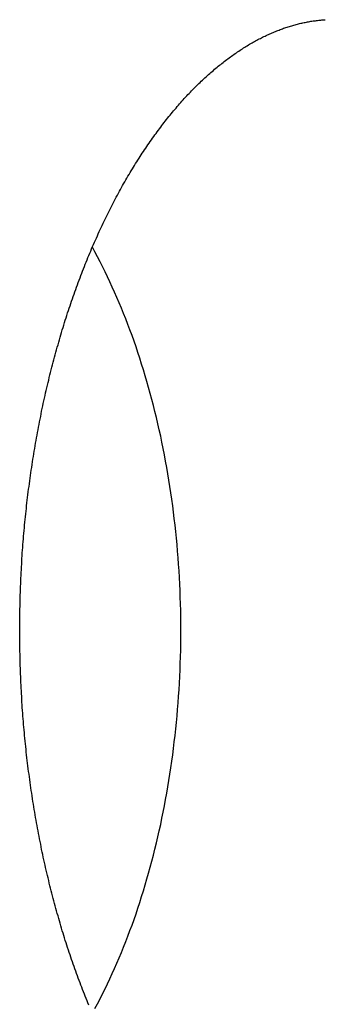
# Model space of a CAD drawing. Extents: x 987 to 2641, y 1244 to 2490.
# Tile 136 of 138: x 2627.92 to 2630.69, y 2083.53 to 2092.44. Entities that reach past the tile are written whole.
import ezdxf

# ---------------------------------------------------------------- set-up
doc = ezdxf.new("R2010")
doc.units = 0
doc.layers.add('KF_GRAVIS_8_REAR', color=7, linetype='CONTINUOUS')

# ---------------------------------------------------------------- blocks, each defined once
blk = doc.blocks.new('KF_GRAVIS_8_REAR')
at = {"layer": 'KF_GRAVIS_8_REAR'}
for points in [[(114.533, -62.3912, 0), (114.525, -62.3712, 0), (114.517, -62.3512, 0), (114.509, -62.331, 0), (114.501, -62.3108, 0), (114.493, -62.2906, 0), (114.485, -62.2702, 0), (114.477, -62.2498, 0), (114.469, -62.2293, 0), (114.461, -62.2088, 0), (114.453, -62.1881, 0), (114.445, -62.1674, 0), (114.437, -62.1467, 0), (114.43, -62.1258, 0), (114.422, -62.1049, 0), (114.414, -62.0839, 0), (114.407, -62.0629, 0), (114.399, -62.0418, 0), (114.392, -62.0206, 0), (114.385, -61.9994, 0), (114.377, -61.9781, 0), (114.37, -61.9567, 0), (114.363, -61.9352, 0), (114.355, -61.9137, 0), (114.348, -61.8921, 0), (114.341, -61.8705, 0), (114.334, -61.8488, 0), (114.327, -61.827, 0), (114.32, -61.8052, 0), (114.313, -61.7833, 0), (114.306, -61.7614, 0), (114.3, -61.7393, 0), (114.293, -61.7173, 0), (114.286, -61.6951, 0), (114.28, -61.6729, 0), (114.273, -61.6507, 0), (114.266, -61.6284, 0), (114.26, -61.606, 0), (114.254, -61.5836, 0), (114.247, -61.5611, 0), (114.241, -61.5385, 0), (114.235, -61.5159, 0), (114.228, -61.4933, 0), (114.222, -61.4706, 0), (114.216, -61.4478, 0), (114.21, -61.425, 0), (114.204, -61.4021, 0), (114.198, -61.3792, 0), (114.192, -61.3562, 0), (114.187, -61.3332, 0), (114.181, -61.3101, 0), (114.175, -61.287, 0), (114.17, -61.2638, 0), (114.164, -61.2406, 0), (114.158, -61.2173, 0), (114.153, -61.1939, 0), (114.148, -61.1706, 0), (114.142, -61.1471, 0), (114.137, -61.1237, 0), (114.132, -61.1001, 0), (114.126, -61.0766, 0), (114.121, -61.053, 0), (114.116, -61.0293, 0), (114.111, -61.0056, 0), (114.106, -60.9819, 0), (114.101, -60.9581, 0), (114.097, -60.9342, 0), (114.092, -60.9104, 0), (114.087, -60.8865, 0), (114.082, -60.8625, 0), (114.078, -60.8385, 0), (114.073, -60.8145, 0), (114.069, -60.7904, 0), (114.064, -60.7663, 0), (114.06, -60.7421, 0), (114.056, -60.7179, 0), (114.051, -60.6937, 0), (114.047, -60.6694, 0), (114.043, -60.6451, 0), (114.039, -60.6208, 0), (114.035, -60.5964, 0), (114.031, -60.572, 0), (114.027, -60.5475, 0), (114.023, -60.5231, 0), (114.019, -60.4985, 0), (114.016, -60.474, 0), (114.012, -60.4494, 0), (114.009, -60.4248, 0), (114.005, -60.4002, 0), (114.002, -60.3755, 0), (113.998, -60.3508, 0), (113.995, -60.3261, 0), (113.992, -60.3013, 0), (113.988, -60.2765, 0), (113.985, -60.2517, 0), (113.982, -60.2269, 0), (113.979, -60.202, 0), (113.976, -60.1771, 0), (113.973, -60.1522, 0), (113.97, -60.1272, 0), (113.967, -60.1022, 0), (113.965, -60.0772, 0), (113.962, -60.0522, 0), (113.959, -60.0272, 0), (113.957, -60.0021, 0), (113.954, -59.977, 0), (113.952, -59.9519, 0), (113.95, -59.9268, 0), (113.947, -59.9016, 0), (113.945, -59.8764, 0), (113.943, -59.8512, 0), (113.941, -59.826, 0), (113.939, -59.8008, 0), (113.937, -59.7755, 0), (113.935, -59.7503, 0), (113.933, -59.725, 0), (113.931, -59.6997, 0), (113.93, -59.6744, 0), (113.928, -59.6491, 0), (113.926, -59.6237, 0), (113.925, -59.5984, 0), (113.924, -59.573, 0), (113.922, -59.5476, 0), (113.921, -59.5222, 0), (113.92, -59.4968, 0), (113.918, -59.4714, 0), (113.917, -59.446, 0), (113.916, -59.4206, 0), (113.915, -59.3951, 0), (113.914, -59.3697, 0), (113.913, -59.3442, 0), (113.912, -59.3187, 0), (113.912, -59.2933, 0), (113.911, -59.2678, 0), (113.91, -59.2423, 0), (113.91, -59.2168, 0), (113.909, -59.1913, 0), (113.909, -59.1658, 0), (113.908, -59.1403, 0), (113.908, -59.1148, 0), (113.908, -59.0893, 0), (113.908, -59.0638, 0), (113.907, -59.0383, 0), (113.907, -59.0128, 0), (113.907, -58.9872, 0), (113.907, -58.9617, 0), (113.908, -58.9362, 0), (113.908, -58.9107, 0), (113.908, -58.8852, 0), (113.908, -58.8597, 0), (113.909, -58.8342, 0), (113.909, -58.8087, 0), (113.91, -58.7832, 0), (113.91, -58.7577, 0), (113.911, -58.7322, 0), (113.912, -58.7067, 0), (113.912, -58.6813, 0), (113.913, -58.6558, 0), (113.914, -58.6303, 0), (113.915, -58.6049, 0), (113.916, -58.5794, 0), (113.917, -58.554, 0), (113.918, -58.5286, 0), (113.919, -58.5032, 0), (113.921, -58.4778, 0), (113.922, -58.4524, 0), (113.923, -58.427, 0), (113.925, -58.4016, 0), (113.926, -58.3763, 0), (113.928, -58.3509, 0), (113.93, -58.3256, 0), (113.931, -58.3003, 0), (113.933, -58.275, 0), (113.935, -58.2497, 0), (113.937, -58.2245, 0), (113.939, -58.1992, 0), (113.941, -58.174, 0), (113.943, -58.1488, 0), (113.945, -58.1236, 0), (113.947, -58.0984, 0), (113.95, -58.0733, 0), (113.952, -58.0481, 0), (113.954, -58.023, 0), (113.957, -57.9979, 0), (113.96, -57.9729, 0), (113.962, -57.9478, 0), (113.965, -57.9228, 0), (113.968, -57.8978, 0), (113.97, -57.8728, 0), (113.973, -57.8479, 0), (113.976, -57.8229, 0), (113.979, -57.798, 0), (113.982, -57.7732, 0), (113.985, -57.7483, 0), (113.988, -57.7235, 0), (113.992, -57.6987, 0), (113.995, -57.674, 0), (113.998, -57.6492, 0), (114.002, -57.6245, 0), (114.005, -57.5998, 0), (114.009, -57.5752, 0), (114.012, -57.5506, 0), (114.016, -57.526, 0), (114.02, -57.5015, 0), (114.023, -57.477, 0), (114.027, -57.4525, 0), (114.031, -57.428, 0), (114.035, -57.4036, 0), (114.039, -57.3792, 0), (114.043, -57.3549, 0), (114.047, -57.3306, 0), (114.051, -57.3063, 0), (114.056, -57.2821, 0), (114.06, -57.2579, 0), (114.064, -57.2337, 0), (114.069, -57.2096, 0), (114.073, -57.1855, 0), (114.078, -57.1615, 0), (114.082, -57.1375, 0), (114.087, -57.1135, 0), (114.092, -57.0896, 0), (114.097, -57.0657, 0), (114.101, -57.0419, 0), (114.106, -57.0181, 0), (114.111, -56.9944, 0), (114.116, -56.9707, 0), (114.121, -56.947, 0), (114.126, -56.9234, 0), (114.132, -56.8998, 0), (114.137, -56.8763, 0), (114.142, -56.8528, 0), (114.148, -56.8294, 0), (114.153, -56.806, 0), (114.158, -56.7827, 0), (114.164, -56.7594, 0), (114.17, -56.7362, 0), (114.175, -56.713, 0), (114.181, -56.6899, 0), (114.187, -56.6668, 0), (114.192, -56.6438, 0), (114.198, -56.6208, 0), (114.204, -56.5979, 0), (114.21, -56.575, 0), (114.216, -56.5522, 0), (114.222, -56.5294, 0), (114.228, -56.5067, 0), (114.235, -56.4841, 0), (114.241, -56.4615, 0), (114.247, -56.4389, 0), (114.254, -56.4164, 0), (114.26, -56.394, 0), (114.266, -56.3717, 0), (114.273, -56.3493, 0), (114.28, -56.3271, 0), (114.286, -56.3049, 0), (114.293, -56.2828, 0), (114.3, -56.2607, 0), (114.306, -56.2387, 0), (114.313, -56.2167, 0), (114.32, -56.1948, 0), (114.327, -56.173, 0), (114.334, -56.1512, 0), (114.341, -56.1295, 0), (114.348, -56.1079, 0), (114.355, -56.0863, 0), (114.363, -56.0648, 0), (114.37, -56.0434, 0), (114.377, -56.022, 0), (114.385, -56.0007, 0), (114.392, -55.9794, 0), (114.399, -55.9582, 0), (114.407, -55.9371, 0), (114.414, -55.9161, 0), (114.422, -55.8951, 0), (114.43, -55.8742, 0), (114.437, -55.8534, 0), (114.445, -55.8326, 0), (114.453, -55.8119, 0), (114.461, -55.7912, 0), (114.469, -55.7707, 0), (114.477, -55.7502, 0), (114.485, -55.7298, 0), (114.493, -55.7094, 0), (114.501, -55.6891, 0), (114.509, -55.6689, 0), (114.517, -55.6488, 0), (114.525, -55.6288, 0), (114.533, -55.6088, 0), (114.542, -55.5889, 0), (114.55, -55.569, 0), (114.558, -55.5493, 0), (114.567, -55.5296, 0), (114.575, -55.51, 0), (114.584, -55.4905, 0), (114.592, -55.471, 0), (114.601, -55.4517, 0), (114.61, -55.4324, 0), (114.618, -55.4132, 0), (114.627, -55.394, 0), (114.636, -55.375, 0), (114.645, -55.356, 0), (114.653, -55.3371, 0), (114.662, -55.3183, 0), (114.671, -55.2996, 0), (114.68, -55.281, 0), (114.689, -55.2624, 0), (114.698, -55.2439, 0), (114.707, -55.2255, 0), (114.716, -55.2072, 0), (114.726, -55.189, 0), (114.735, -55.1709, 0), (114.744, -55.1528, 0), (114.753, -55.1348, 0), (114.763, -55.117, 0), (114.772, -55.0992, 0), (114.781, -55.0815, 0), (114.791, -55.0639, 0), (114.8, -55.0463, 0), (114.81, -55.0289, 0), (114.819, -55.0115, 0), (114.829, -54.9943, 0), (114.839, -54.9771, 0), (114.848, -54.96, 0), (114.858, -54.943, 0), (114.868, -54.9261, 0), (114.877, -54.9093, 0), (114.887, -54.8926, 0), (114.897, -54.876, 0), (114.907, -54.8594, 0), (114.917, -54.843, 0), (114.927, -54.8266, 0), (114.936, -54.8103, 0), (114.946, -54.7942, 0), (114.956, -54.7781, 0), (114.966, -54.7621, 0), (114.976, -54.7462, 0), (114.987, -54.7304, 0), (114.997, -54.7147, 0), (115.007, -54.6991, 0), (115.017, -54.6836, 0), (115.027, -54.6681, 0), (115.037, -54.6528, 0), (115.048, -54.6376, 0), (115.058, -54.6224, 0), (115.068, -54.6074, 0), (115.078, -54.5924, 0), (115.089, -54.5776, 0), (115.099, -54.5628, 0), (115.11, -54.5482, 0), (115.12, -54.5336, 0), (115.13, -54.5192, 0), (115.141, -54.5048, 0), (115.151, -54.4905, 0), (115.162, -54.4763, 0), (115.172, -54.4623, 0), (115.183, -54.4483, 0), (115.193, -54.4344, 0), (115.204, -54.4206, 0), (115.215, -54.407, 0), (115.225, -54.3934, 0), (115.236, -54.3799, 0), (115.246, -54.3665, 0), (115.257, -54.3533, 0), (115.268, -54.3401, 0), (115.279, -54.327, 0), (115.289, -54.314, 0), (115.3, -54.3012, 0), (115.311, -54.2884, 0), (115.322, -54.2757, 0), (115.332, -54.2632, 0), (115.343, -54.2507, 0), (115.354, -54.2383, 0), (115.365, -54.2261, 0), (115.376, -54.2139, 0), (115.386, -54.2019, 0), (115.397, -54.1899, 0), (115.408, -54.1781, 0), (115.419, -54.1663, 0), (115.43, -54.1547, 0), (115.441, -54.1432, 0), (115.452, -54.1318, 0), (115.463, -54.1205, 0), (115.474, -54.1093, 0), (115.484, -54.0982, 0), (115.495, -54.0872, 0), (115.506, -54.0763, 0), (115.517, -54.0655, 0), (115.528, -54.0548, 0), (115.539, -54.0442, 0), (115.55, -54.0338, 0), (115.561, -54.0234, 0), (115.572, -54.0131, 0), (115.583, -54.003, 0), (115.594, -53.9929, 0), (115.605, -53.983, 0), (115.616, -53.9731, 0), (115.627, -53.9634, 0), (115.638, -53.9538, 0), (115.649, -53.9442, 0), (115.66, -53.9348, 0), (115.671, -53.9255, 0), (115.682, -53.9162, 0), (115.693, -53.9071, 0), (115.704, -53.8981, 0), (115.715, -53.8892, 0), (115.726, -53.8804, 0), (115.737, -53.8716, 0), (115.748, -53.863, 0), (115.759, -53.8545, 0), (115.77, -53.8461, 0), (115.781, -53.8378, 0), (115.792, -53.8296, 0), (115.803, -53.8215, 0), (115.814, -53.8135, 0), (115.825, -53.8056, 0), (115.835, -53.7978, 0), (115.846, -53.7901, 0), (115.857, -53.7825, 0), (115.868, -53.775, 0), (115.879, -53.7676, 0), (115.89, -53.7603, 0), (115.901, -53.7531, 0), (115.912, -53.7459, 0), (115.923, -53.7389, 0), (115.934, -53.732, 0), (115.945, -53.7252, 0), (115.955, -53.7185, 0), (115.966, -53.7119, 0), (115.977, -53.7054, 0), (115.988, -53.699, 0), (115.999, -53.6927, 0), (116.01, -53.6864, 0), (116.02, -53.6803, 0), (116.031, -53.6743, 0), (116.042, -53.6684, 0), (116.053, -53.6625, 0), (116.063, -53.6568, 0), (116.074, -53.6511, 0), (116.085, -53.6456, 0), (116.096, -53.6402, 0), (116.106, -53.6348, 0), (116.117, -53.6296, 0), (116.128, -53.6244, 0), (116.138, -53.6193, 0), (116.149, -53.6144, 0), (116.16, -53.6095, 0), (116.17, -53.6047, 0), (116.181, -53.6, 0), (116.191, -53.5955, 0), (116.202, -53.591, 0), (116.212, -53.5866, 0), (116.223, -53.5822, 0), (116.233, -53.578, 0), (116.244, -53.5739, 0), (116.254, -53.5698, 0), (116.265, -53.5659, 0), (116.275, -53.562, 0), (116.286, -53.5582, 0), (116.296, -53.5545, 0), (116.307, -53.5509, 0), (116.317, -53.5474, 0), (116.327, -53.544, 0), (116.338, -53.5406, 0), (116.348, -53.5374, 0), (116.358, -53.5342, 0), (116.369, -53.5311, 0), (116.379, -53.5281, 0), (116.389, -53.5252, 0), (116.399, -53.5223, 0), (116.41, -53.5196, 0), (116.42, -53.5169, 0), (116.43, -53.5143, 0), (116.44, -53.5118, 0), (116.451, -53.5094, 0), (116.461, -53.5071, 0), (116.471, -53.5048, 0), (116.481, -53.5027, 0), (116.491, -53.5006, 0), (116.502, -53.4986, 0), (116.512, -53.4966, 0), (116.522, -53.4948, 0), (116.532, -53.493, 0), (116.542, -53.4913, 0), (116.552, -53.4897, 0), (116.562, -53.4882, 0), (116.572, -53.4868, 0), (116.583, -53.4854, 0), (116.593, -53.4841, 0), (116.603, -53.4829, 0), (116.613, -53.4817, 0), (116.623, -53.4807, 0), (116.633, -53.4797, 0), (116.643, -53.4788, 0), (116.653, -53.478, 0), (116.663, -53.4772, 0), (116.673, -53.4765, 0)], [(114.588, -62.4224, 0), (114.612, -62.3785, 0), (114.635, -62.3342, 0), (114.657, -62.2894, 0), (114.68, -62.2441, 0), (114.702, -62.1983, 0), (114.724, -62.1521, 0), (114.745, -62.1054, 0), (114.766, -62.0583, 0), (114.787, -62.0108, 0), (114.808, -61.9628, 0), (114.828, -61.9144, 0), (114.848, -61.8655, 0), (114.867, -61.8163, 0), (114.886, -61.7667, 0), (114.905, -61.7166, 0), (114.924, -61.6662, 0), (114.942, -61.6154, 0), (114.96, -61.5642, 0), (114.977, -61.5127, 0), (114.994, -61.4608, 0), (115.011, -61.4085, 0), (115.027, -61.3559, 0), (115.043, -61.303, 0), (115.059, -61.2497, 0), (115.074, -61.1961, 0), (115.089, -61.1422, 0), (115.103, -61.088, 0), (115.118, -61.0335, 0), (115.131, -60.9786, 0), (115.145, -60.9236, 0), (115.158, -60.8682, 0), (115.17, -60.8126, 0), (115.183, -60.7567, 0), (115.194, -60.7005, 0), (115.206, -60.6441, 0), (115.217, -60.5875, 0), (115.228, -60.5307, 0), (115.238, -60.4736, 0), (115.248, -60.4163, 0), (115.258, -60.3588, 0), (115.267, -60.3012, 0), (115.275, -60.2433, 0), (115.284, -60.1853, 0), (115.292, -60.1271, 0), (115.299, -60.0687, 0), (115.306, -60.0102, 0), (115.313, -59.9515, 0), (115.319, -59.8927, 0), (115.325, -59.8337, 0), (115.331, -59.7747, 0), (115.336, -59.7155, 0), (115.341, -59.6563, 0), (115.345, -59.5969, 0), (115.349, -59.5375, 0), (115.352, -59.4779, 0), (115.355, -59.4183, 0), (115.358, -59.3587, 0), (115.36, -59.299, 0), (115.362, -59.2392, 0), (115.364, -59.1795, 0), (115.365, -59.1197, 0), (115.365, -59.0598, 0), (115.365, -59, 0), (115.365, -58.9402, 0), (115.365, -58.8803, 0), (115.364, -58.8205, 0), (115.362, -58.7608, 0), (115.36, -58.701, 0), (115.358, -58.6413, 0), (115.355, -58.5817, 0), (115.352, -58.5221, 0), (115.349, -58.4625, 0), (115.345, -58.4031, 0), (115.341, -58.3437, 0), (115.336, -58.2845, 0), (115.331, -58.2253, 0), (115.325, -58.1663, 0), (115.319, -58.1073, 0), (115.313, -58.0485, 0), (115.306, -57.9898, 0), (115.299, -57.9313, 0), (115.292, -57.8729, 0), (115.284, -57.8147, 0), (115.275, -57.7567, 0), (115.267, -57.6988, 0), (115.258, -57.6412, 0), (115.248, -57.5837, 0), (115.238, -57.5264, 0), (115.228, -57.4693, 0), (115.217, -57.4125, 0), (115.206, -57.3559, 0), (115.194, -57.2995, 0), (115.183, -57.2433, 0), (115.17, -57.1874, 0), (115.158, -57.1318, 0), (115.145, -57.0764, 0), (115.131, -57.0214, 0), (115.118, -56.9665, 0), (115.103, -56.912, 0), (115.089, -56.8578, 0), (115.074, -56.8039, 0), (115.059, -56.7503, 0), (115.043, -56.697, 0), (115.027, -56.6441, 0), (115.011, -56.5915, 0), (114.994, -56.5392, 0), (114.977, -56.4873, 0), (114.96, -56.4358, 0), (114.942, -56.3846, 0), (114.924, -56.3338, 0), (114.905, -56.2834, 0), (114.886, -56.2333, 0), (114.867, -56.1837, 0), (114.848, -56.1345, 0), (114.828, -56.0856, 0), (114.808, -56.0372, 0), (114.787, -55.9892, 0), (114.766, -55.9417, 0), (114.745, -55.8946, 0), (114.724, -55.8479, 0), (114.702, -55.8017, 0), (114.68, -55.7559, 0), (114.657, -55.7106, 0), (114.635, -55.6658, 0), (114.612, -55.6215, 0), (114.588, -55.5776, 0), (114.565, -55.5342, 0)]]:
    blk.add_polyline3d(points, dxfattribs=at)

msp = doc.modelspace()

# ---------------------------------------------------------------- block references
at = {"layer": 'KF_GRAVIS_8_REAR'}
msp.add_blockref('KF_GRAVIS_8_REAR', (2514.0165, 2145.913), dxfattribs=at)

doc.saveas('drawing.dxf')
